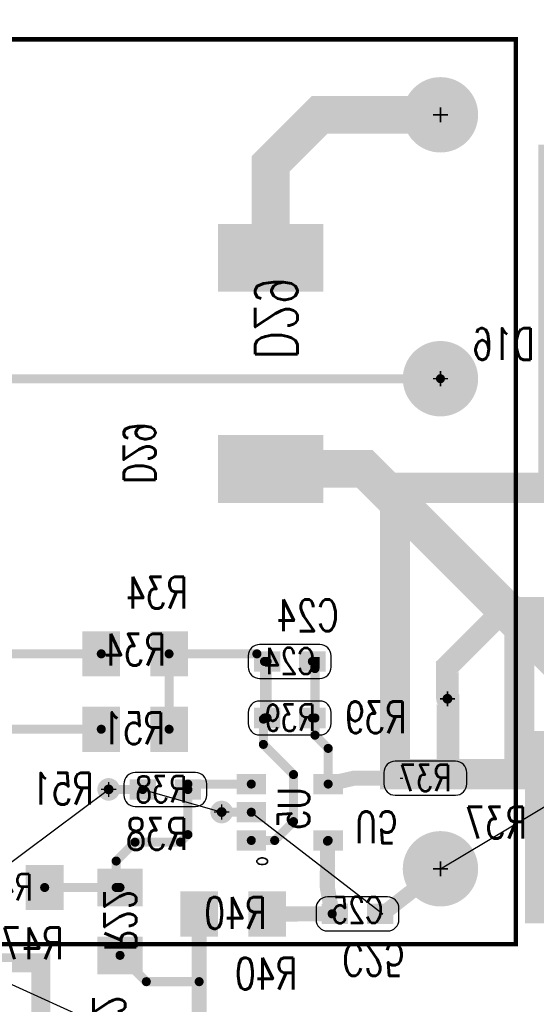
# Model space of a CAD drawing. Extents: x -4.8 to 11.7, y -3.6 to 8.1.
# Tile 44 of 53: x 4.172 to 4.858, y 1.945 to 3.251. Entities that reach past the tile are written whole.
import ezdxf
from ezdxf.enums import TextEntityAlignment as Align

# ---------------------------------------------------------------- set-up
doc = ezdxf.new("R2010")
doc.units = 0
for name, pattern in [('KEEPOUT_00001000$0', [2, 1, 1]), ('SIG_1', [2, 1, 1]), ('SIG_126', [2, 1, 1]), ('SIG_146', [2, 1, 1]), ('SIG_20', [2, 1, 1]), ('SIG_42', [2, 1, 1]), ('SIG_47', [2, 1, 1]), ('SIG_48', [2, 1, 1]), ('SIG_49', [2, 1, 1]), ('SIG_50', [2, 1, 1]), ('SIG_51', [2, 1, 1]), ('SIG_52', [2, 1, 1]), ('SIG_55', [2, 1, 1]), ('SIG_59', [2, 1, 1])]:
    doc.linetypes.add(name, pattern=pattern)
for name, color, linetype in [('2D_LINE_02', 231, 'CONTINUOUS'), ('2D_LINE_03', 112, 'CONTINUOUS'), ('ATTRIBUTE_124', 6, 'CONTINUOUS'), ('COPPER_01', 1, 'CONTINUOUS'), ('DRIL_NPLTE_THRU_01', 16, 'CONTINUOUS'), ('DRIL_NPLTE_THRU_04', 176, 'CONTINUOUS'), ('DRIL_PLTE_THRU_01', 16, 'CONTINUOUS'), ('DRIL_PLTE_THRU_04', 176, 'CONTINUOUS'), ('DRIL_SYMBOL', 254, 'CONTINUOUS'), ('KEEPOUT_01', 2, 'CONTINUOUS'), ('LINK_00', 2, 'CONTINUOUS'), ('PADS_BOT', 5, 'CONTINUOUS'), ('PADS_INNER', 1, 'CONTINUOUS'), ('PADS_TOP', 1, 'CONTINUOUS'), ('PART_NAME_123', 255, 'CONTINUOUS'), ('PART_NAME_124', 6, 'CONTINUOUS'), ('PART_NAME_129', 2, 'CONTINUOUS'), ('PART_NAME_130', 106, 'CONTINUOUS'), ('PART_TOP_2DLINE_123', 255, 'CONTINUOUS'), ('PART_TOP_2DLINE_129', 2, 'CONTINUOUS'), ('TRACE_01', 1, 'CONTINUOUS'), ('TRACE_04', 5, 'CONTINUOUS'), ('VIAPTS', 56, 'CONTINUOUS')]:
    doc.layers.add(name, color=color, linetype=linetype)
doc.styles.add('W0$001', font='simplex', dxfattribs={"width": 0.75})
doc.styles.add('W0$005', font='simplex', dxfattribs={"width": 0.75})
doc.styles.add('W0$006', font='simplex', dxfattribs={"width": 0.75})
doc.styles.add('W0$01', font='simplex', dxfattribs={"width": 0.75})

# ---------------------------------------------------------------- blocks, each defined once
blk = doc.blocks.new('SMOOTH_0$025')
at = {"const_width": 0.0125}
blk.add_lwpolyline([(-0.00625, 0, 1), (0.00625, 0, 1)], format="xyb", close=True, dxfattribs=at)
blk = doc.blocks.new('DRAWING_169')
at = {"layer": '2D_LINE_03', "const_width": 0.025}
blk.add_lwpolyline([(0.02, 0), (-1.2255, 0), (-1.2255, 0.95), (3.2, 0.95), (3.2, 0.85), (4.1, 0.85), (4.1, 0.4), (4.15, 0.4), (4.15, -1.145), (3.74, -1.145), (3.74, 0.45), (0.02, 0.45)], close=True, dxfattribs=at)
at = {"layer": '2D_LINE_03'}
blk.add_blockref('SMOOTH_0$025', (3.2, 0.95), dxfattribs=at)
blk = doc.blocks.new('SMOOTH_0$04')
at = {"const_width": 0.02}
blk.add_lwpolyline([(-0.01, 0, 1), (0.01, 0, 1)], format="xyb", close=True, dxfattribs=at)
blk = doc.blocks.new('DRAWING_283')
at = {"layer": '2D_LINE_03', "const_width": 0.04}
blk.add_lwpolyline([(0, 0), (0.255, 0), (0.255, 0.195), (0.45, 0.195), (0.45, 1.545), (1.035, 1.545), (1.035, -0.13), (0.84, -0.13), (0.84, -0.27), (0.66, -0.27), (0.66, -0.6), (-0.045, -0.6), (-0.045, -0.8148), (-0.21, -0.8148), (-0.21, -0.435), (0, -0.435)], close=True, dxfattribs=at)
at = {"layer": '2D_LINE_03'}
for p in [(-0.21, -0.435), (-0.045, -0.6), (-0.21, -0.8148), (-0.045, -0.8148)]:
    blk.add_blockref('SMOOTH_0$04', p, dxfattribs=at)
blk = doc.blocks.new('DRAWING_546')
at = {"layer": '2D_LINE_02', "const_width": 0.04}
blk.add_lwpolyline([(0, 0), (0.255, 0), (0.255, 0.195), (0.45, 0.195), (0.45, 1.545), (1.035, 1.545), (1.035, -0.13), (0.84, -0.13), (0.84, -0.27), (0.66, -0.27), (0.66, -0.6), (-0.045, -0.6), (-0.045, -0.8148), (-0.21, -0.8148), (-0.21, -0.435), (0, -0.435)], close=True, dxfattribs=at)
at = {"layer": '2D_LINE_02'}
for p in [(-0.21, -0.435), (-0.045, -0.6), (-0.21, -0.8148), (-0.045, -0.8148)]:
    blk.add_blockref('SMOOTH_0$04', p, dxfattribs=at)
blk = doc.blocks.new('COPPER_172')
at = {"layer": 'COPPER_01', "const_width": 0.025}
blk.add_lwpolyline([(0, 0), (0.315, 0), (0.315, -0.23), (0, -0.23)], close=True, dxfattribs=at)
at = {"layer": 'COPPER_01'}
for p in [(0, 0), (0.315, 0), (0, -0.23), (0.315, -0.23)]:
    blk.add_blockref('SMOOTH_0$025', p, dxfattribs=at)
blk = doc.blocks.new('DRIL_HOLE_0')
blk.add_lwpolyline([(0, 0, 1), (0, 0, 1)], format="xyb", close=True)
blk = doc.blocks.new('PAD_0')
blk.add_lwpolyline([(0, 0, 1), (0, 0, 1)], format="xyb", close=True)
blk = doc.blocks.new('PAD_13')
at = {"const_width": 0.035}
blk.add_lwpolyline([(-0.0175, 0), (0.0175, 0)], dxfattribs=at)
blk = doc.blocks.new('STK_BOT_24')
at = {"layer": 'DRIL_NPLTE_THRU_01'}
blk.add_blockref('DRIL_HOLE_0', (0, 0), dxfattribs=at)
at = {"layer": 'DRIL_NPLTE_THRU_04'}
blk.add_blockref('DRIL_HOLE_0', (0, 0), dxfattribs=at)
at = {"layer": 'PADS_BOT'}
blk.add_blockref('PAD_13', (0, 0), dxfattribs=at)
at = {"layer": 'PADS_INNER'}
blk.add_blockref('PAD_0', (0, 0), dxfattribs=at)
at = {"layer": 'PADS_TOP'}
blk.add_blockref('PAD_0', (0, 0), dxfattribs=at)
blk = doc.blocks.new('SYM_BOT_18')
for p in [(0, 0.05), (-0.0375, -0.0525), (0.0375, -0.0525)]:
    blk.add_blockref('STK_BOT_24', p)
blk = doc.blocks.new('PART_BOT_24')
blk.add_blockref('SYM_BOT_18', (0, 0))
at = {"layer": 'PART_NAME_124', "style": 'W0$006', "width": 0.75}
blk.add_text('D16', height=0.042, dxfattribs=at).set_placement((0.085, -0.07))
at = {"layer": 'PART_NAME_130', "style": 'W0$001', "width": 0.75}
blk.add_text('D16', height=0.042, dxfattribs=at).set_placement((-0.04, -0.02))
blk = doc.blocks.new('PAD_56')
at = {"const_width": 0.027}
blk.add_lwpolyline([(-0.0195, 0), (0.0195, 0)], dxfattribs=at)
blk = doc.blocks.new('STK_BOT_47')
at = {"layer": 'DRIL_PLTE_THRU_01'}
blk.add_blockref('DRIL_HOLE_0', (0, 0), dxfattribs=at)
at = {"layer": 'DRIL_PLTE_THRU_04'}
blk.add_blockref('DRIL_HOLE_0', (0, 0), dxfattribs=at)
at = {"layer": 'PADS_BOT', "rotation": 90}
blk.add_blockref('PAD_56', (0, 0), dxfattribs=at)
at = {"layer": 'PADS_INNER'}
blk.add_blockref('PAD_0', (0, 0), dxfattribs=at)
at = {"layer": 'PADS_TOP'}
blk.add_blockref('PAD_0', (0, 0), dxfattribs=at)
blk = doc.blocks.new('SYM_BOT_34')
for p in [(-0.0374, 0.051), (0.0374, 0.051), (-0.0374, -0.051), (0, -0.051), (0.0374, -0.051)]:
    blk.add_blockref('STK_BOT_47', p)
blk = doc.blocks.new('PART_BOT_74')
blk.add_blockref('SYM_BOT_34', (0, 0))
at = {"layer": 'ATTRIBUTE_124', "style": 'W0$005', "width": 0.75}
blk.add_text('o', height=0.021, rotation=180, dxfattribs=at).set_placement((-0.065, -0.04), align=Align.MIDDLE_CENTER)
at = {"layer": 'PART_NAME_124', "style": 'W0$006', "width": 0.75}
blk.add_text('U5', height=0.042, rotation=90, dxfattribs=at).set_placement((-0.0199, 0.1149), align=Align.MIDDLE_CENTER)
at = {"layer": 'PART_NAME_130', "style": 'W0$001', "width": 0.75}
blk.add_text('U5', height=0.042, rotation=180, dxfattribs=at).set_placement((0.005, 0.005), align=Align.MIDDLE_CENTER)
blk = doc.blocks.new('PAD_2')
at = {"const_width": 0.05}
blk.add_lwpolyline([(-0.03, 0), (0.03, 0)], dxfattribs=at)
blk = doc.blocks.new('STK_BOT_29')
at = {"layer": 'DRIL_NPLTE_THRU_01'}
blk.add_blockref('DRIL_HOLE_0', (0, 0), dxfattribs=at)
at = {"layer": 'DRIL_NPLTE_THRU_04'}
blk.add_blockref('DRIL_HOLE_0', (0, 0), dxfattribs=at)
at = {"layer": 'PADS_BOT', "rotation": 90}
blk.add_blockref('PAD_2', (0, 0), dxfattribs=at)
at = {"layer": 'PADS_INNER'}
blk.add_blockref('PAD_0', (0, 0), dxfattribs=at)
at = {"layer": 'PADS_TOP'}
blk.add_blockref('PAD_0', (0, 0), dxfattribs=at)
blk = doc.blocks.new('SYM_BOT_27')
for p in [(-0.045, 0), (0.045, 0)]:
    blk.add_blockref('STK_BOT_29', p)
blk = doc.blocks.new('PART_BOT_78')
blk.add_blockref('SYM_BOT_27', (0, 0))
at = {"layer": 'PART_NAME_124', "style": 'W0$006', "width": 0.75}
blk.add_text('R40', height=0.042, dxfattribs=at).set_placement((-0.085, -0.1))
at = {"layer": 'PART_NAME_130', "style": 'W0$001', "width": 0.75}
blk.add_text('R40', height=0.042, dxfattribs=at).set_placement((-0.0444, -0.0196))
blk = doc.blocks.new('SMOOTH_0$006')
at = {"const_width": 0.003}
blk.add_lwpolyline([(-0.0015, 0, 1), (0.0015, 0, 1)], format="xyb", close=True, dxfattribs=at)
blk = doc.blocks.new('SMOOTH_0$001')
at = {"const_width": 0.0005}
blk.add_lwpolyline([(-0.00025, 0, 1), (0.00025, 0, 1)], format="xyb", close=True, dxfattribs=at)
blk = doc.blocks.new('PART_BODY_TOP_206')
at = {"layer": 'PART_TOP_2DLINE_123', "const_width": 0.006}
blk.add_lwpolyline([(-0.1, 0.1), (2.1, 0.1), (2.1, -1.1), (-0.1, -1.1)], close=True, dxfattribs=at)
at = {"layer": 'PART_TOP_2DLINE_129', "const_width": 0.001}
blk.add_lwpolyline([(-0.1, 0.1), (2.1, 0.1), (2.1, -1.1), (-0.1, -1.1)], close=True, dxfattribs=at)
at = {"layer": 'PART_TOP_2DLINE_123'}
for p in [(2.1, 0.1), (2.1, -1.1)]:
    blk.add_blockref('SMOOTH_0$006', p, dxfattribs=at)
at = {"layer": 'PART_TOP_2DLINE_129'}
for p in [(2.1, 0.1), (2.1, -1.1)]:
    blk.add_blockref('SMOOTH_0$001', p, dxfattribs=at)
blk = doc.blocks.new('DRIL_SYMBOL_0$055')
at = {"layer": 'DRIL_SYMBOL', "const_width": 0.002}
for points in [[(-0.01, 0), (0.01, 0)], [(0, -0.01), (0, 0.01)]]:
    blk.add_lwpolyline(points, dxfattribs=at)
blk = doc.blocks.new('DRIL_HOLE_0$055')
at = {"const_width": 0.0275}
blk.add_lwpolyline([(-0.01375, 0, 1), (0.01375, 0, 1)], format="xyb", close=True, dxfattribs=at)
blk.add_blockref('DRIL_SYMBOL_0$055', (0, 0))
blk = doc.blocks.new('PAD_17')
at = {"const_width": 0.05}
blk.add_lwpolyline([(0, -0.025, 1), (0, 0.025, 1)], format="xyb", close=True, dxfattribs=at)
blk = doc.blocks.new('STK_TOP_50')
at = {"layer": 'DRIL_PLTE_THRU_01'}
blk.add_blockref('DRIL_HOLE_0$055', (0, 0), dxfattribs=at)
at = {"layer": 'DRIL_PLTE_THRU_04'}
blk.add_blockref('DRIL_HOLE_0$055', (0, 0), dxfattribs=at)
at = {"layer": 'PADS_BOT'}
blk.add_blockref('PAD_17', (0, 0), dxfattribs=at)
at = {"layer": 'PADS_INNER'}
blk.add_blockref('PAD_17', (0, 0), dxfattribs=at)
at = {"layer": 'PADS_TOP'}
blk.add_blockref('PAD_17', (0, 0), dxfattribs=at)
blk = doc.blocks.new('SYM_TOP_39')
for name, p in [('PART_BODY_TOP_206', (0, 0)), ('STK_TOP_50', (2, 0)), ('STK_TOP_50', (2, -0.35)), ('STK_TOP_50', (2, -1))]:
    blk.add_blockref(name, p)
blk = doc.blocks.new('PART_TOP_87')
blk.add_blockref('SYM_TOP_39', (0, 0))
blk = doc.blocks.new('PART_BOT_144')
blk.add_blockref('SYM_BOT_27', (0, 0))
at = {"layer": 'PART_NAME_124', "style": 'W0$006', "width": 0.75}
blk.add_text('R34', height=0.042, rotation=180, dxfattribs=at).set_placement((0.0699, -0.0601))
at = {"layer": 'PART_NAME_130', "style": 'W0$001', "width": 0.75}
blk.add_text('R34', height=0.042, rotation=180, dxfattribs=at).set_placement((-0.0006, -0.0054), align=Align.MIDDLE_CENTER)
blk = doc.blocks.new('PART_BOT_198')
blk.add_blockref('SYM_BOT_27', (0, 0))
at = {"layer": 'PART_NAME_124', "style": 'W0$006', "width": 0.75}
blk.add_text('R51', height=0.042, rotation=180, dxfattribs=at).set_placement((-0.0551, 0.0999))
at = {"layer": 'PART_NAME_130', "style": 'W0$001', "width": 0.75}
blk.add_text('R51', height=0.042, rotation=180, dxfattribs=at).set_placement((0.0394, 0.0196))
blk = doc.blocks.new('PART_BOT_223')
blk.add_blockref('SYM_BOT_27', (0, 0))
at = {"layer": 'PART_NAME_124', "style": 'W0$006', "width": 0.75}
blk.add_text('R22', height=0.042, rotation=180, dxfattribs=at).set_placement((0.18, 0.035))
at = {"layer": 'PART_NAME_130', "style": 'W0$001', "width": 0.75}
blk.add_text('R22', height=0.042, rotation=180, dxfattribs=at).set_placement((0.0397, 0.0205))
blk = doc.blocks.new('PAD_105')
at = {"const_width": 0.09}
blk.add_lwpolyline([(-0.07, 0), (0.07, 0)], dxfattribs=at)
blk = doc.blocks.new('STK_BOT_116')
at = {"layer": 'DRIL_NPLTE_THRU_01'}
blk.add_blockref('DRIL_HOLE_0', (0, 0), dxfattribs=at)
at = {"layer": 'DRIL_NPLTE_THRU_04'}
blk.add_blockref('DRIL_HOLE_0', (0, 0), dxfattribs=at)
at = {"layer": 'PADS_BOT', "rotation": 90}
blk.add_blockref('PAD_105', (0, 0), dxfattribs=at)
at = {"layer": 'PADS_INNER'}
blk.add_blockref('PAD_0', (0, 0), dxfattribs=at)
at = {"layer": 'PADS_TOP'}
blk.add_blockref('PAD_0', (0, 0), dxfattribs=at)
blk = doc.blocks.new('SYM_BOT_82')
for p in [(-0.14, 0), (0.14, 0)]:
    blk.add_blockref('STK_BOT_116', p)
blk = doc.blocks.new('PART_BOT_225')
blk.add_blockref('SYM_BOT_82', (0, 0))
at = {"layer": 'PART_NAME_124', "style": 'W0$006', "width": 0.75}
blk.add_text('D29', height=0.042, dxfattribs=at).set_placement((-0.16, -0.195))
at = {"layer": 'PART_NAME_130', "style": 'W0$001', "width": 0.75}
blk.add_text('D29', height=0.056, dxfattribs=at).set_placement((0.0052, -0.0204))
blk = doc.blocks.new('PART_BODY_BOT_266')
at = {"layer": 'KEEPOUT_01', "linetype": 'KEEPOUT_00001000$0'}
blk.add_lwpolyline([(-0.055, 0.0075, -0.414214), (-0.04, 0.0225), (0.04, 0.0225, -0.414214), (0.055, 0.0075), (0.055, -0.0075, -0.414214), (0.04, -0.0225), (-0.04, -0.0225, -0.414214), (-0.055, -0.0075)], format="xyb", close=True, dxfattribs=at)
blk = doc.blocks.new('PAD_122')
at = {"const_width": 0.027}
blk.add_lwpolyline([(-0.0175, 0), (0.0175, 0)], dxfattribs=at)
blk = doc.blocks.new('STK_BOT_131')
at = {"layer": 'DRIL_NPLTE_THRU_01'}
blk.add_blockref('DRIL_HOLE_0', (0, 0), dxfattribs=at)
at = {"layer": 'DRIL_NPLTE_THRU_04'}
blk.add_blockref('DRIL_HOLE_0', (0, 0), dxfattribs=at)
at = {"layer": 'PADS_BOT'}
blk.add_blockref('PAD_122', (0, 0), dxfattribs=at)
at = {"layer": 'PADS_INNER'}
blk.add_blockref('PAD_0', (0, 0), dxfattribs=at)
at = {"layer": 'PADS_TOP'}
blk.add_blockref('PAD_0', (0, 0), dxfattribs=at)
blk = doc.blocks.new('SYM_BOT_99')
for name, p in [('STK_BOT_131', (-0.03, 0)), ('PART_BODY_BOT_266', (0, 0)), ('STK_BOT_131', (0.03, 0))]:
    blk.add_blockref(name, p)
blk = doc.blocks.new('PART_BOT_251')
blk.add_blockref('SYM_BOT_99', (0, 0))
at = {"layer": 'PART_NAME_124', "style": 'W0$006', "width": 0.75}
blk.add_text('C24', height=0.042, rotation=180, dxfattribs=at).set_placement((0.0648, -0.0402))
at = {"layer": 'PART_NAME_130', "style": 'W0$001', "width": 0.75}
blk.add_text('C24', height=0.035, rotation=180, dxfattribs=at).set_placement((-0.0007, -0.0005), align=Align.MIDDLE_CENTER)
blk = doc.blocks.new('PART_BOT_252')
blk.add_blockref('SYM_BOT_99', (0, 0))
at = {"layer": 'PART_NAME_124', "style": 'W0$006', "width": 0.75}
blk.add_text('C25', height=0.042, dxfattribs=at).set_placement((-0.02, 0.04))
at = {"layer": 'PART_NAME_130', "style": 'W0$001', "width": 0.75}
blk.add_text('C25', height=0.035, rotation=180, dxfattribs=at).set_placement((-0.0006, -0.0054), align=Align.MIDDLE_CENTER)
blk = doc.blocks.new('PART_BOT_267')
blk.add_blockref('SYM_BOT_99', (0, 0))
at = {"layer": 'PART_NAME_124', "style": 'W0$006', "width": 0.75}
blk.add_text('R37', height=0.042, dxfattribs=at).set_placement((-0.135, -0.08))
at = {"layer": 'PART_NAME_130', "style": 'W0$001', "width": 0.75}
blk.add_text('R37', height=0.035, dxfattribs=at).set_placement((0, 0.0003), align=Align.MIDDLE_CENTER)
blk = doc.blocks.new('PART_BOT_268')
blk.add_blockref('SYM_BOT_99', (0, 0))
at = {"layer": 'PART_NAME_124', "style": 'W0$006', "width": 0.75}
blk.add_text('R38', height=0.042, rotation=180, dxfattribs=at).set_placement((0.0299, 0.0799))
at = {"layer": 'PART_NAME_130', "style": 'W0$001', "width": 0.75}
blk.add_text('R38', height=0.035, rotation=180, dxfattribs=at).set_placement((-0.0056, -0.0004), align=Align.MIDDLE_CENTER)
blk = doc.blocks.new('PART_BOT_269')
blk.add_blockref('SYM_BOT_99', (0, 0))
at = {"layer": 'PART_NAME_124', "style": 'W0$006', "width": 0.75}
blk.add_text('R39', height=0.042, dxfattribs=at).set_placement((-0.155, -0.02))
at = {"layer": 'PART_NAME_130', "style": 'W0$001', "width": 0.75}
blk.add_text('R39', height=0.035, dxfattribs=at).set_placement((0, 0.0003), align=Align.MIDDLE_CENTER)
blk = doc.blocks.new('PART_BOT_270')
blk.add_blockref('SYM_BOT_27', (0, 0))
at = {"layer": 'PART_NAME_124', "style": 'W0$006', "width": 0.75}
blk.add_text('R47', height=0.042, rotation=180, dxfattribs=at).set_placement((0.0699, 0.0949))
at = {"layer": 'PART_NAME_130', "style": 'W0$001', "width": 0.75}
blk.add_text('R47', height=0.035, rotation=180, dxfattribs=at).set_placement((-0.0055, -0.0003), align=Align.MIDDLE_CENTER)
blk = doc.blocks.new('SMOOTH_0$005')
at = {"const_width": 0.0025}
blk.add_lwpolyline([(-0.00125, 0, 1), (0.00125, 0, 1)], format="xyb", close=True, dxfattribs=at)
blk = doc.blocks.new('PART_BODY_TOP_240')
at = {"layer": 'PART_TOP_2DLINE_123', "const_width": 0.005}
blk.add_lwpolyline([(-0.225, 0.13), (0.225, 0.13), (0.225, -0.13), (-0.225, -0.13)], close=True, dxfattribs=at)
at = {"layer": 'PART_TOP_2DLINE_129', "const_width": 0.001}
blk.add_lwpolyline([(-0.225, 0.13), (0.225, 0.13), (0.225, -0.13), (-0.225, -0.13)], close=True, dxfattribs=at)
at = {"layer": 'PART_TOP_2DLINE_123'}
for p in [(-0.225, 0.13), (0.225, 0.13), (-0.225, -0.13), (0.225, -0.13)]:
    blk.add_blockref('SMOOTH_0$005', p, dxfattribs=at)
at = {"layer": 'PART_TOP_2DLINE_129'}
for p in [(-0.225, 0.13), (0.225, 0.13), (-0.225, -0.13), (0.225, -0.13)]:
    blk.add_blockref('SMOOTH_0$001', p, dxfattribs=at)
blk = doc.blocks.new('PAD_138')
at = {"const_width": 0.1}
blk.add_lwpolyline([(-0.12, 0), (0.12, 0)], dxfattribs=at)
blk = doc.blocks.new('STK_TOP_170')
at = {"layer": 'DRIL_NPLTE_THRU_01'}
blk.add_blockref('DRIL_HOLE_0', (0, 0), dxfattribs=at)
at = {"layer": 'DRIL_NPLTE_THRU_04'}
blk.add_blockref('DRIL_HOLE_0', (0, 0), dxfattribs=at)
at = {"layer": 'PADS_BOT'}
blk.add_blockref('PAD_0', (0, 0), dxfattribs=at)
at = {"layer": 'PADS_INNER'}
blk.add_blockref('PAD_0', (0, 0), dxfattribs=at)
at = {"layer": 'PADS_TOP', "rotation": 90}
blk.add_blockref('PAD_138', (0, 0), dxfattribs=at)
blk = doc.blocks.new('SYM_TOP_73')
for name, p in [('STK_TOP_170', (-0.1634, 0)), ('STK_TOP_170', (0.1634, 0)), ('PART_BODY_TOP_240', (0, 0))]:
    blk.add_blockref(name, p)
blk = doc.blocks.new('PART_TOP_271')
blk.add_blockref('SYM_TOP_73', (0, 0))
at = {"layer": 'PART_NAME_123', "style": 'W0$01', "width": 0.75}
blk.add_text('R27', height=0.07, dxfattribs=at).set_placement((-0.3847, -0.0997))
at = {"layer": 'PART_NAME_129', "style": 'W0$001', "width": 0.75}
blk.add_text('R27', height=0.105, dxfattribs=at).set_placement((-0.0997, -0.0497))
blk = doc.blocks.new('SMOOTH_0$012')
at = {"const_width": 0.006}
blk.add_lwpolyline([(-0.003, 0, 1), (0.003, 0, 1)], format="xyb", close=True, dxfattribs=at)
blk = doc.blocks.new('SMOOTH_0$02')
at = {"const_width": 0.01}
blk.add_lwpolyline([(-0.005, 0, 1), (0.005, 0, 1)], format="xyb", close=True, dxfattribs=at)
blk = doc.blocks.new('SMOOTH_0$03')
at = {"const_width": 0.015}
blk.add_lwpolyline([(-0.0075, 0, 1), (0.0075, 0, 1)], format="xyb", close=True, dxfattribs=at)
blk = doc.blocks.new('SMOOTH_0$05')
at = {"const_width": 0.025}
blk.add_lwpolyline([(-0.0125, 0, 1), (0.0125, 0, 1)], format="xyb", close=True, dxfattribs=at)
blk = doc.blocks.new('DRIL_SYMBOL_0$013')
at = {"layer": 'DRIL_SYMBOL', "const_width": 0.002}
for points in [[(-0.01, 0), (0.01, 0)], [(0, -0.01), (0, 0.01)]]:
    blk.add_lwpolyline(points, dxfattribs=at)
blk = doc.blocks.new('DRIL_HOLE_0$013')
at = {"const_width": 0.0065}
blk.add_lwpolyline([(-0.00325, 0, 1), (0.00325, 0, 1)], format="xyb", close=True, dxfattribs=at)
blk.add_blockref('DRIL_SYMBOL_0$013', (0, 0))
blk = doc.blocks.new('PAD_180')
at = {"const_width": 0.015}
blk.add_lwpolyline([(0, -0.0075, 1), (0, 0.0075, 1)], format="xyb", close=True, dxfattribs=at)
blk = doc.blocks.new('STK_TOP_5')
at = {"layer": 'DRIL_PLTE_THRU_01'}
blk.add_blockref('DRIL_HOLE_0$013', (0, 0), dxfattribs=at)
at = {"layer": 'DRIL_PLTE_THRU_04'}
blk.add_blockref('DRIL_HOLE_0$013', (0, 0), dxfattribs=at)
at = {"layer": 'PADS_BOT'}
blk.add_blockref('PAD_180', (0, 0), dxfattribs=at)
at = {"layer": 'PADS_INNER'}
blk.add_blockref('PAD_180', (0, 0), dxfattribs=at)
at = {"layer": 'PADS_TOP'}
blk.add_blockref('PAD_180', (0, 0), dxfattribs=at)
blk = doc.blocks.new('SYM_TOP_4')
blk.add_blockref('STK_TOP_5', (0, 0))

msp = doc.modelspace()

# ---------------------------------------------------------------- linework, layer by layer
at = {"layer": 'LINK_00', "linetype": 'SIG_20'}
msp.add_line((5.3355, 1.4397), (2.3307, 2.7995), dxfattribs=at)
at = {"layer": 'LINK_00', "linetype": 'SIG_1'}
for p, q in [((4.7307, 2.1245), (4.9405, 2.2497)), ((4.1155, 2.0997), (4.2904, 2.2298)), ((4.3356, 2.2296), (4.4404, 2.1998)), ((4.4797, 2.1995), (4.6541, 2.0646)), ((4.6506, 2.0646), (4.6541, 2.0646))]:
    msp.add_line(p, q, dxfattribs=at)
at = {"layer": 'LINK_00', "linetype": 'SIG_47'}
msp.add_line((4.6771, 2.2446), (4.6806, 2.2446), dxfattribs=at)
at = {"layer": 'LINK_00', "linetype": 'SIG_49'}
msp.add_line((4.5906, 2.0646), (4.5871, 2.0646), dxfattribs=at)
at = {"layer": 'TRACE_01', "linetype": 'SIG_42', "const_width": 0.03}
msp.add_lwpolyline([(4.74, 2.35), (4.74, 2.3929), (4.7412, 2.394), (4.7412, 2.394), (4.81, 2.4629), (5.0057, 2.4629)], dxfattribs=at)
at = {"layer": 'TRACE_04', "linetype": 'SIG_146', "const_width": 0.05}
msp.add_lwpolyline([(4.5054, 2.9348), (4.5054, 3.0595), (4.5704, 3.1245), (4.7307, 3.1245)], dxfattribs=at)
at = {"layer": 'TRACE_04', "linetype": 'SIG_52', "const_width": 0.012}
msp.add_lwpolyline([(4.0956, 2.7746), (4.0957, 2.7745), (4.7307, 2.7745)], dxfattribs=at)
at = {"layer": 'TRACE_04', "linetype": 'SIG_55', "const_width": 0.05}
msp.add_lwpolyline([(4.5054, 2.6548), (4.6302, 2.6548), (4.9105, 2.3745), (5.3057, 2.3745)], dxfattribs=at)
at = {"layer": 'TRACE_04', "linetype": 'SIG_50', "const_width": 0.012}
msp.add_lwpolyline([(3.9504, 2.1498), (3.9504, 2.3108), (4.0492, 2.4096), (4.2806, 2.4096)], dxfattribs=at)
at = {"layer": 'TRACE_04', "linetype": 'SIG_51', "const_width": 0.012}
for points in [[(4.3706, 2.4096), (4.4871, 2.4096), (4.4972, 2.3995), (4.4972, 2.3245)], [(4.3706, 2.3096), (4.3706, 2.4096)], [(4.5007, 2.3995), (4.5007, 2.3245)], [(4.4957, 2.2895), (4.4957, 2.323), (4.4972, 2.3245)], [(4.4972, 2.3245), (4.5007, 2.3245)], [(4.4957, 2.2895), (4.5357, 2.2495), (4.5357, 2.1871)], [(4.4797, 2.1621), (4.5107, 2.1621), (4.5357, 2.1871)]]:
    msp.add_lwpolyline(points, dxfattribs=at)
at = {"layer": 'TRACE_04', "linetype": 'SIG_47'}
for points, const_width in [([(4.5607, 2.3995), (4.5642, 2.3995), (4.5642, 2.39)], 0.012), ([(4.5607, 2.3245), (4.5642, 2.3245), (4.5642, 2.39)], 0.012), ([(4.5642, 2.39), (4.5642, 2.3017), (4.5817, 2.2842), (4.5817, 2.2369)], 0.012), ([(4.5817, 2.2369), (4.6156, 2.2446), (4.6771, 2.2446)], 0.02)]:
    msp.add_lwpolyline(points, dxfattribs=dict(at, const_width=const_width))
at = {"layer": 'TRACE_04', "linetype": 'SIG_42', "const_width": 0.03}
msp.add_lwpolyline([(4.74, 2.35), (4.7406, 2.3494), (4.7406, 2.2446)], dxfattribs=at)
at = {"layer": 'TRACE_04', "linetype": 'SIG_126', "const_width": 0.012}
msp.add_lwpolyline([(4.0004, 1.8398), (4.0004, 2.1846), (4.1254, 2.3096), (4.2806, 2.3096)], dxfattribs=at)
at = {"layer": 'TRACE_04', "linetype": 'SIG_1'}
for points, const_width in [([(4.2904, 2.2298), (4.2906, 2.2296), (4.3356, 2.2296)], 0.012), ([(4.4404, 2.1998), (4.4407, 2.1995), (4.4797, 2.1995)], 0.012), ([(4.6541, 2.0646), (4.7307, 2.1245)], 0.02)]:
    msp.add_lwpolyline(points, dxfattribs=dict(at, const_width=const_width))
at = {"layer": 'TRACE_04', "linetype": 'SIG_48', "const_width": 0.012}
for points in [[(4.3004, 2.0997), (4.3004, 2.1348), (4.3254, 2.1598), (4.3856, 2.1598), (4.3956, 2.1698), (4.3956, 2.2296)], [(4.3956, 2.2296), (4.3956, 2.2369), (4.4797, 2.2369)], [(4.2055, 2.0997), (4.3055, 2.0997)], [(4.3004, 2.0997), (4.3055, 2.0997)]]:
    msp.add_lwpolyline(points, dxfattribs=at)
at = {"layer": 'TRACE_04', "linetype": 'SIG_49'}
for points, const_width in [([(4.5806, 2.0996), (4.5807, 2.1611)], 0.02), ([(4.5807, 2.1611), (4.5817, 2.1621)], 0.012), ([(4.5806, 2.0996), (4.587, 2.0649)], 0.02), ([(4.5006, 2.0646), (4.5406, 2.0646), (4.587, 2.0649)], 0.02), ([(4.587, 2.0649), (4.5871, 2.0646)], 0.012)]:
    msp.add_lwpolyline(points, dxfattribs=dict(at, const_width=const_width))
at = {"layer": 'TRACE_04', "linetype": 'SIG_59'}
for points, const_width in [([(4.4105, 1.9748), (4.4105, 2.0646), (4.4106, 2.0646)], 0.02), ([(4.3055, 2.0097), (4.3404, 1.9748), (4.4105, 1.9748)], 0.012), ([(4.4105, 1.2397), (4.4105, 1.9748)], 0.02)]:
    msp.add_lwpolyline(points, dxfattribs=dict(at, const_width=const_width))

# ---------------------------------------------------------------- block references
for name, p in [('DRAWING_283', (4.8804, 3.0648)), ('DRAWING_546', (4.8804, 3.0648)), ('PART_TOP_87', (2.7307, 3.1245)), ('DRAWING_169', (1.0005, 1.0497))]:
    msp.add_blockref(name, p)
at = {"xscale": -1}
for name, p, rotation in [('PART_BOT_225', (4.5054, 2.7948), -90), ('PART_BOT_144', (4.3256, 2.4096), -180), ('PART_BOT_251', (4.5307, 2.3995), -180), ('PART_BOT_198', (4.3256, 2.3096), -180), ('PART_BOT_268', (4.3656, 2.2296), -180), ('PART_BOT_74', (4.5307, 2.1995), -90), ('PART_BOT_270', (4.1605, 2.0997), -180), ('PART_BOT_223', (4.3055, 2.0547), -270), ('PART_BOT_252', (4.6206, 2.0646), -180)]:
    msp.add_blockref(name, p, dxfattribs=dict(at, rotation=rotation))
for name, p in [('PART_BOT_24', (4.9407, 2.8695)), ('PART_BOT_269', (4.5307, 2.3245)), ('PART_BOT_267', (4.7106, 2.2446)), ('PART_BOT_78', (4.4556, 2.0646))]:
    msp.add_blockref(name, p, dxfattribs=at)
at = {"rotation": 90}
msp.add_blockref('PART_TOP_271', (5.0057, 2.2995), dxfattribs=at)
at = {"linetype": 'SIG_1'}
msp.add_blockref('COPPER_172', (4.8555, 2.2947), dxfattribs=at)
at = {"layer": 'TRACE_01'}
for p in [(4.81, 2.4629), (4.74, 2.3929), (4.7412, 2.394), (4.7412, 2.394), (4.74, 2.35)]:
    msp.add_blockref('SMOOTH_0$03', p, dxfattribs=at)
at = {"layer": 'TRACE_04'}
for name, p in [('SMOOTH_0$05', (4.5704, 3.1245)), ('SMOOTH_0$05', (4.7307, 3.1245)), ('SMOOTH_0$05', (4.5054, 3.0595)), ('SMOOTH_0$05', (4.5054, 2.9348)), ('SMOOTH_0$012', (4.7307, 2.7745)), ('SMOOTH_0$05', (4.5054, 2.6548)), ('SMOOTH_0$05', (4.6302, 2.6548)), ('SMOOTH_0$012', (4.2806, 2.4096)), ('SMOOTH_0$012', (4.3706, 2.4096)), ('SMOOTH_0$012', (4.3706, 2.4096)), ('SMOOTH_0$012', (4.4871, 2.4096)), ('SMOOTH_0$012', (4.4972, 2.3995)), ('SMOOTH_0$012', (4.5007, 2.3995)), ('SMOOTH_0$012', (4.5607, 2.3995)), ('SMOOTH_0$012', (4.5642, 2.3995)), ('SMOOTH_0$012', (4.5642, 2.39)), ('SMOOTH_0$012', (4.5642, 2.39)), ('SMOOTH_0$012', (4.5642, 2.39)), ('SMOOTH_0$03', (4.74, 2.35)), ('SMOOTH_0$03', (4.7406, 2.3494)), ('SMOOTH_0$012', (4.4957, 2.323)), ('SMOOTH_0$012', (4.4972, 2.3245)), ('SMOOTH_0$012', (4.4972, 2.3245)), ('SMOOTH_0$012', (4.4972, 2.3245)), ('SMOOTH_0$012', (4.5007, 2.3245)), ('SMOOTH_0$012', (4.5007, 2.3245)), ('SMOOTH_0$012', (4.5607, 2.3245)), ('SMOOTH_0$012', (4.5642, 2.3245)), ('SMOOTH_0$012', (4.2806, 2.3096)), ('SMOOTH_0$012', (4.3706, 2.3096)), ('SMOOTH_0$012', (4.5642, 2.3017)), ('SMOOTH_0$012', (4.4957, 2.2895)), ('SMOOTH_0$012', (4.4957, 2.2895)), ('SMOOTH_0$012', (4.5817, 2.2842)), ('SMOOTH_0$03', (4.7406, 2.2446)), ('SMOOTH_0$012', (4.5357, 2.2495)), ('SMOOTH_0$02', (4.5817, 2.2369)), ('SMOOTH_0$02', (4.6156, 2.2446)), ('SMOOTH_0$02', (4.6771, 2.2446)), ('SMOOTH_0$012', (4.2904, 2.2298)), ('SMOOTH_0$012', (4.2906, 2.2296)), ('SMOOTH_0$012', (4.3356, 2.2296)), ('SMOOTH_0$012', (4.3956, 2.2369)), ('SMOOTH_0$012', (4.3956, 2.2296)), ('SMOOTH_0$012', (4.3956, 2.2296)), ('SMOOTH_0$012', (4.4797, 2.2369)), ('SMOOTH_0$012', (4.5817, 2.2369)), ('SMOOTH_0$012', (4.4404, 2.1998)), ('SMOOTH_0$012', (4.4407, 2.1995)), ('SMOOTH_0$012', (4.4797, 2.1995)), ('SMOOTH_0$012', (4.5357, 2.1871)), ('SMOOTH_0$012', (4.5357, 2.1871)), ('SMOOTH_0$012', (4.3956, 2.1698)), ('SMOOTH_0$012', (4.4797, 2.1621)), ('SMOOTH_0$012', (4.5107, 2.1621)), ('SMOOTH_0$02', (4.5807, 2.1611)), ('SMOOTH_0$012', (4.5817, 2.1621)), ('SMOOTH_0$012', (4.3254, 2.1598)), ('SMOOTH_0$012', (4.3856, 2.1598)), ('SMOOTH_0$012', (4.5807, 2.1611)), ('SMOOTH_0$012', (4.3004, 2.1348)), ('SMOOTH_0$02', (4.7307, 2.1245)), ('SMOOTH_0$012', (4.2055, 2.0997)), ('SMOOTH_0$012', (4.3004, 2.0997)), ('SMOOTH_0$012', (4.3004, 2.0997)), ('SMOOTH_0$012', (4.3055, 2.0997)), ('SMOOTH_0$012', (4.3055, 2.0997)), ('SMOOTH_0$02', (4.5806, 2.0996)), ('SMOOTH_0$02', (4.5806, 2.0996)), ('SMOOTH_0$02', (4.4105, 2.0646)), ('SMOOTH_0$02', (4.4106, 2.0646)), ('SMOOTH_0$02', (4.5006, 2.0646)), ('SMOOTH_0$02', (4.5406, 2.0646)), ('SMOOTH_0$02', (4.587, 2.0649)), ('SMOOTH_0$012', (4.587, 2.0649)), ('SMOOTH_0$012', (4.5871, 2.0646)), ('SMOOTH_0$02', (4.6541, 2.0646)), ('SMOOTH_0$012', (4.3055, 2.0097)), ('SMOOTH_0$012', (4.3404, 1.9748)), ('SMOOTH_0$02', (4.4105, 1.9748)), ('SMOOTH_0$02', (4.4105, 1.9748)), ('SMOOTH_0$012', (4.4105, 1.9748))]:
    msp.add_blockref(name, p, dxfattribs=at)
at = {"layer": 'VIAPTS', "linetype": 'SIG_42'}
msp.add_blockref('SYM_TOP_4', (4.74, 2.35), dxfattribs=at)
at = {"layer": 'VIAPTS', "linetype": 'SIG_1'}
for p in [(4.2904, 2.2298), (4.4404, 2.1998)]:
    msp.add_blockref('SYM_TOP_4', p, dxfattribs=at)

doc.saveas('drawing.dxf')
